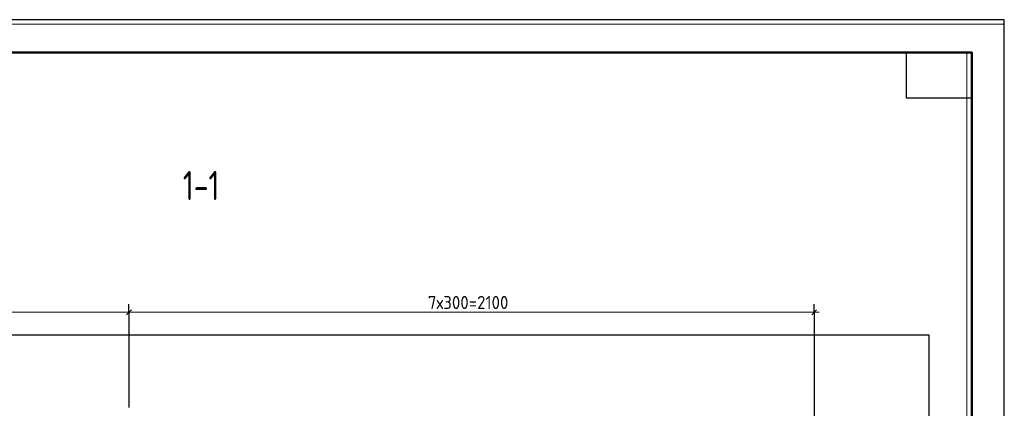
# Model space of a CAD drawing. Header units: millimetres. Extents: x 0 to 21000, y -5 to 14850.
# Tile 18 of 18: x 13456 to 21000, y 11873 to 14850. Entities that reach past the tile are written whole.
import ezdxf

# ---------------------------------------------------------------- set-up
doc = ezdxf.new("R2010")
doc.units = ezdxf.units.MM
for name, color, linetype, lineweight in [('Standard', 7, 'Continuous', 25), ('Заголовок чертежа', 7, 'Continuous', 25), ('Размерная линия_ общее', 7, 'Continuous', 13)]:
    doc.layers.add(name, color=color, linetype=linetype, lineweight=lineweight)
doc.styles.add('ISOCPEUR', font='txt')

msp = doc.modelspace()

# ---------------------------------------------------------------- linework, layer by layer
at = {"layer": 'Standard', "color": 7, "linetype": 'Continuous', "lineweight": 13, "transparency": 33554687}
msp.add_line((21000, -5), (21000, 14815.8), dxfattribs=at)
at = {"layer": 'Standard', "color": 7, "linetype": 'Continuous', "lineweight": 35, "transparency": 33554687}
for p, q in [((20750, 13800), (20750, 10250)), ((20750, 13600), (20750, 10050))]:
    msp.add_line(p, q, dxfattribs=at)
at = {"layer": 'Standard', "color": 7, "linetype": 'Continuous', "lineweight": 50, "transparency": 33554687}
msp.add_line((20750, 13550), (20750, 11600), dxfattribs=at)
at = {"layer": 'Standard', "color": 7, "linetype": 'Continuous', "lineweight": 25, "transparency": 33554687}
for points in [[(0, 0), (21000, 0), (21000, 14850), (0, 14850), (0, 0)], [(20750, 14600), (20750, 14250), (20250, 14250), (20250, 14600), (20750, 14600)]]:
    msp.add_lwpolyline(points, close=True, dxfattribs=at)
at = {"layer": 'Standard', "color": 7, "linetype": 'Continuous', "lineweight": 13, "transparency": 33554687}
for points in [[(21000, 14815.8), (0, 14815.8), (0, -5)], [(20713.3, 14601.7), (7749.4, 14601.7), (7749.4, 6187.1), (20713.3, 6187.1), (20713.3, 14601.7)]]:
    msp.add_lwpolyline(points, dxfattribs=at)
at = {"layer": 'Standard', "color": 7, "linetype": 'Continuous', "lineweight": 50, "transparency": 33554687}
msp.add_lwpolyline([(1000, 14600), (20750, 14600), (20750, 250), (1000, 250), (1000, 14600)], close=True, dxfattribs=at)
at = {"layer": 'Standard', "color": 254, "linetype": 'Continuous', "lineweight": 25, "true_color": 0xc4c4ff, "transparency": 33554687}
msp.add_lwpolyline([(9692.1, 7392), (20423.8, 7392), (20423.8, 12433.9), (9692.1, 12433.9), (9692.1, 7392)], dxfattribs=at)
at = {"layer": 'Размерная линия_ общее', "color": 7, "linetype": 'Continuous', "lineweight": 13, "transparency": 33554687}
for p, q in [((10668, 12608.6), (14293, 12608.6)), ((14293, 12608.6), (19543, 12608.6)), ((19543, 12608.6), (19580.5, 12608.6))]:
    msp.add_line(p, q, dxfattribs=at)
at = {"layer": 'Размерная линия_ общее', "color": 7, "linetype": 'Continuous', "lineweight": 25, "transparency": 33554687}
for p, q in [((14274.3, 12589.9), (14311.8, 12627.4)), ((19524.3, 12589.9), (19561.8, 12627.4))]:
    msp.add_line(p, q, dxfattribs=at)
at = {"layer": 'Размерная линия_ общее', "color": 253, "linetype": 'Continuous', "lineweight": -3, "true_color": 0xa0a0a0, "transparency": 33554687}
for p, q in [((14293, 12608.6), (14293, 12671.1)), ((14293, 12608.6), (14293, 12546.1)), ((14293, 12608.6), (14293, 11879.5)), ((19543, 12608.6), (19543, 12671.1)), ((19543, 12608.6), (19543, 12546.1)), ((19543, 12608.6), (19543, 9254.5))]:
    msp.add_line(p, q, dxfattribs=at)

# ---------------------------------------------------------------- texts
at = {"layer": 'Заголовок чертежа', "color": 7, "linetype": 'Continuous', "lineweight": 50, "transparency": 33554687, "insert": (14706, 13467.2), "char_height": 225, "width": 465.501, "attachment_point": 7, "style": 'ISOCPEUR'}
msp.add_mtext('\\W0.74;1-1', dxfattribs=at)
at = {"layer": 'Размерная линия_ общее', "color": 7, "linetype": 'Continuous', "lineweight": 18, "transparency": 33554687, "insert": (16583, 12633.6), "char_height": 100, "width": 726.689, "attachment_point": 7, "style": 'ISOCPEUR'}
msp.add_mtext('\\W0.94;7х300=2100', dxfattribs=at)

doc.saveas('drawing.dxf')
